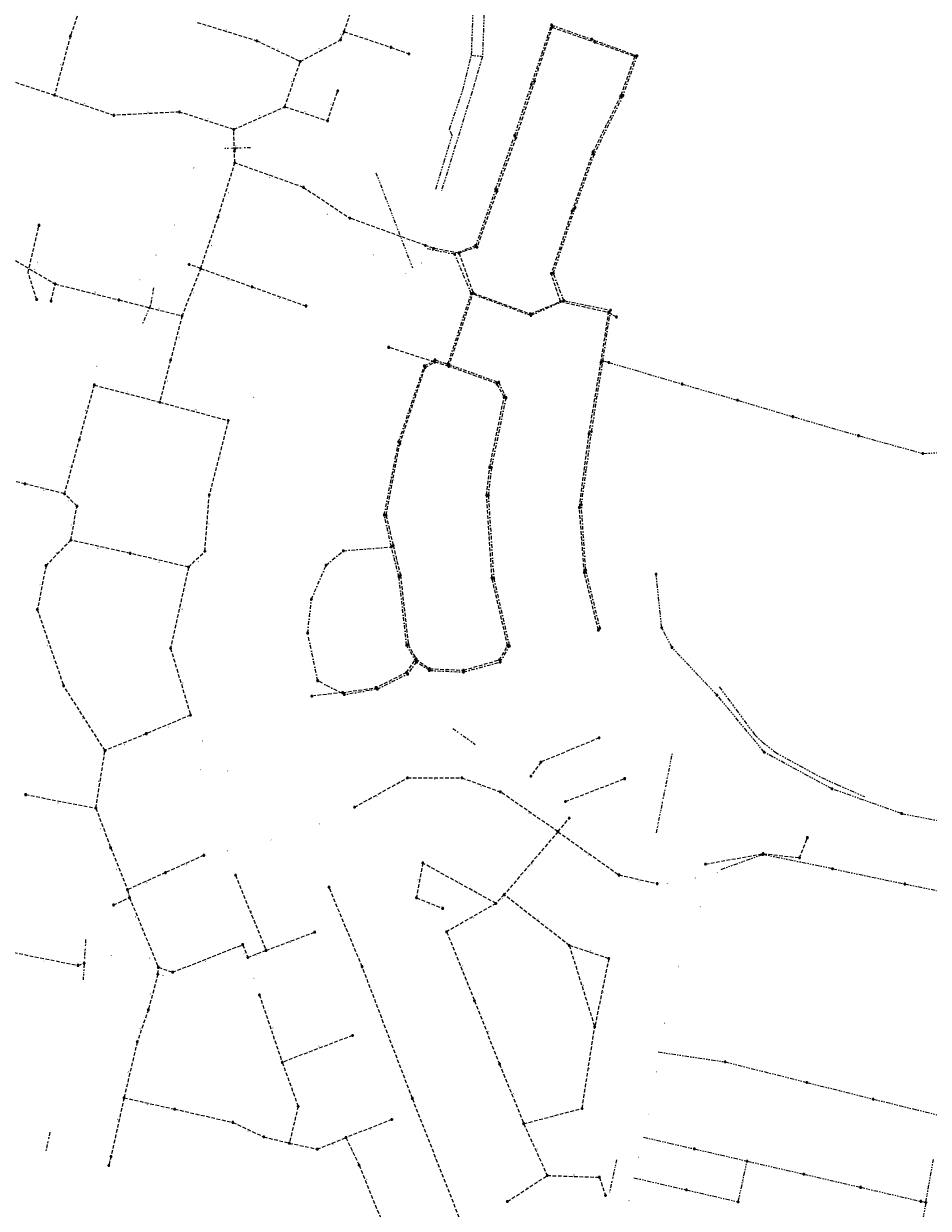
# Model space of a CAD drawing. Extents: x 149823 to 156818, y 468751 to 475536.
# Tile 8 of 27: x 153362 to 153985, y 471832 to 472647. Entities that reach past the tile are written whole.
import ezdxf
from ezdxf.enums import TextEntityAlignment as Align

# ---------------------------------------------------------------- set-up
doc = ezdxf.new("R2010")
doc.units = 0
doc.header["$LTSCALE"] = 0.5
for name, pattern in [('RI-DRAINAGE-SO', [19.2, 6, -1.8, 1.8, -1.8, 2.4, -1.8, 1.8, -1.8]), ('RI-DWA-SO', [11, 5, -3, 0, -3]), ('RI-GWA-SO', [18.45, 6, -1.8, 1.75, -1.8, 1.75, -1.8, 1.75, -1.8]), ('RI-HWA-SO', [7.4, 5, -2.4]), ('RI-OVERIG-SO', [17, 5, -2, 2, -2, 0, -2, 2, -2])]:
    doc.linetypes.add(name, pattern=pattern)
doc.layers.get('0').update_dxf_attribs({"linetype": 'CONTINUOUS'})
for name, color, linetype, lineweight in [('B-OI-RI-DRAINAGE-G', 91, 'RI-DRAINAGE-SO', 18), ('B-OI-RI-DWA-G', 42, 'RI-DWA-SO', 18), ('B-OI-RI-DWA_RIOOLPUT-S-250', 42, 'CONTINUOUS', 18), ('B-OI-RI-GWA-G', 11, 'RI-GWA-SO', 18), ('B-OI-RI-GWA_RIOOLPUT-S-250', 11, 'CONTINUOUS', 18), ('B-OI-RI-HWA-G', 151, 'RI-HWA-SO', 18), ('B-OI-RI-HWA_RIOOLPUT-S-250', 151, 'CONTINUOUS', 18), ('B-OI-RI-OVERIG_DUIKER-G', 171, 'RI-OVERIG-SO', 18), ('B-OI-RI-OVERIG_STROMINGSRICHTING-T70', 252, 'CONTINUOUS', 70)]:
    doc.layers.add(name, color=color, linetype=linetype, lineweight=lineweight)
doc.layers.add('UITLAAT', color=151, linetype='CONTINUOUS')
doc.styles.add('NLCS-ISO', font='NLCS-ISO.ttf')
doc.styles.add('NLCS-ISO-M250-T70', font='NLCS-ISO.ttf', dxfattribs={"height": 1.75})

# ---------------------------------------------------------------- blocks, each defined once
blk = doc.blocks.new('SRI-PUT_INSPECTIE-SO')
at = {"flags": 128}
blk.add_lwpolyline([(-2, -2), (2, -2), (2, 2), (-2, 2)], close=True, dxfattribs=at)
blk.add_circle((0, 0), 2)
at = {"style": 'NLCS-ISO'}
blk.add_text('I', height=2.5, dxfattribs=at).set_placement((0, 0), align=Align.MIDDLE_CENTER)

msp = doc.modelspace()

# ---------------------------------------------------------------- linework, layer by layer
at = {"layer": 'B-OI-RI-DRAINAGE-G'}
for points in [[(153645.63, 472533.5), (153656.98, 472570.39), (153655.1, 472574.72), (153664.22, 472601.5), (153670.25, 472625.54), (153673.15, 472701.89)], [(153680.58, 472701.81), (153677.8, 472624.84), (153670.61, 472600.41), (153649.56, 472532.26)], [(153670.25, 472625.54), (153677.8, 472624.84)], [(153840.74, 472190.79), (153865.05, 472157.96)], [(153865.05, 472157.96), (153870.36, 472152.95), (153879.09, 472145.92), (153887.41, 472141.21), (153911.19, 472128.34), (153921.85, 472123.46), (153940.76, 472115.24)]]:
    msp.add_lwpolyline(points, dxfattribs=at)
at = {"layer": 'B-OI-RI-DWA-G'}
for points in [[(153711.52, 472605.58), (153725.33, 472646.41)], [(153725.33, 472646.41), (153752.94, 472636.63)], [(153752.94, 472636.63), (153784.17, 472625.22)], [(153784.17, 472625.22), (153774.49, 472597.76)], [(153699.94, 472570.33), (153711.52, 472605.58)], [(153774.49, 472597.76), (153754.5, 472557.33)], [(153686.88, 472533.46), (153699.94, 472570.33)], [(153754.5, 472557.33), (153741.48, 472520.57)], [(153686.88, 472533.46), (153673.15, 472494.68)], [(153726.57, 472475.52), (153741.48, 472520.57)], [(153673.15, 472494.68), (153658.66, 472488.69)], [(153658.66, 472488.69), (153639.21, 472492.37)], [(153670.07, 472461.48), (153658.66, 472488.69)], [(153733.81, 472456.66), (153726.57, 472475.52)], [(153654.01, 472413), (153670.07, 472461.48)], [(153711.12, 472446.44), (153670.07, 472461.48)], [(153733.81, 472456.66), (153711.12, 472446.44)], [(153733.81, 472456.66), (153766, 472450.14)], [(153760.59, 472414.85), (153766, 472450.14)], [(153637.77, 472411.66), (153645.13, 472415.84)], [(153645.13, 472415.84), (153654.01, 472413)], [(153752.84, 472366.49), (153760.6, 472414.93)], [(153620.05, 472359.42), (153637.77, 472411.66)], [(153654.01, 472413), (153688.99, 472400.37)], [(153688.99, 472400.37), (153693.98, 472389.86)], [(153693.98, 472389.86), (153683.96, 472341.72)], [(153745.85, 472316.01), (153752.84, 472366.49)], [(153610.19, 472309.11), (153620.05, 472359.42)], [(153683.96, 472341.72), (153681.83, 472322.57)], [(153681.83, 472322.57), (153685.59, 472265.53)], [(153748.82, 472271.06), (153745.85, 472316.01)], [(153615.08, 472287.11), (153610.19, 472309.11)], [(153570.13, 472274.53), (153582, 472284.43)], [(153582, 472284.43), (153615.08, 472287.11)], [(153620.32, 472266.43), (153615.08, 472287.11)], [(153560.03, 472251.07), (153570.13, 472274.53)], [(153625.57, 472219.51), (153620.32, 472266.43)], [(153748.82, 472271.06), (153758.54, 472231.17)], [(153685.59, 472265.53), (153696.34, 472218.87)], [(153557.46, 472227.82), (153560.03, 472251.07)], [(153564.36, 472195), (153557.46, 472227.82)], [(153632.31, 472207.88), (153625.57, 472219.51)], [(153689.99, 472207.8), (153696.34, 472218.87)], [(153632.31, 472207.88), (153626.31, 472199.6)], [(153641.25, 472202.02), (153632.31, 472207.88)], [(153641.25, 472202.02), (153664.73, 472200.99)], [(153664.73, 472200.99), (153689.99, 472207.8)], [(153582.66, 472185.42), (153564.36, 472195)], [(153605.44, 472189.25), (153626.31, 472199.6)], [(153605.44, 472189.25), (153582.66, 472185.42)]]:
    msp.add_lwpolyline(points, dxfattribs=at)
at = {"layer": 'B-OI-RI-GWA-G'}
for points in [[(153764.77, 472414.12), (153760.6, 472414.93)], [(153764.77, 472414.12), (153815.24, 472399.25)], [(153815.24, 472399.25), (153853.41, 472388.09)], [(153853.41, 472388.09), (153891.45, 472376.78)], [(153891.45, 472376.78), (153936.67, 472363.71)], [(153936.67, 472363.71), (153980.95, 472351.43)], [(153980.95, 472351.43), (154009.61, 472352.9)], [(153801.24, 472231.45), (153797.35, 472268.35)], [(153808.31, 472217.79), (153801.24, 472231.45)], [(153839.28, 472185.01), (153808.31, 472217.79)], [(153871.79, 472145.73), (153839.28, 472185.01)], [(153918.47, 472120.52), (153871.79, 472145.73)], [(153966.35, 472103.49), (153918.47, 472120.52)], [(153966.35, 472103.49), (154016.86, 472093.87)], [(153870.71, 472075.31), (153841.59, 472064.68)], [(153918.78, 472065.52), (153870.71, 472075.31)], [(153918.78, 472065.52), (153968.51, 472055.06)], [(153968.51, 472055.06), (154004.99, 472047.59)], [(153798.75, 471939.39), (153844.81, 471932.58)], [(153844.81, 471932.58), (153901.12, 471918.43)], [(153901.12, 471918.43), (153946.74, 471906.96)], [(153946.74, 471906.96), (153992.44, 471895.73)], [(153788.61, 471880.75), (153823.69, 471872.65)], [(153823.69, 471872.65), (153859.99, 471864.26)], [(153853.87, 471836.16), (153859.99, 471864.26)], [(153859.99, 471864.26), (153899.03, 471855.31)], [(153983.03, 471835.76), (153988.28, 471865.35)], [(153782.11, 471852.77), (153818.19, 471844.43)], [(153899.03, 471855.31), (153938.13, 471846.21)], [(153818.19, 471844.43), (153853.87, 471836.16)], [(153938.13, 471846.21), (153979.6, 471836.55)], [(153983.03, 471835.76), (153972.66, 471779.85)], [(153979.6, 471836.55), (153983.03, 471835.76)]]:
    msp.add_lwpolyline(points, dxfattribs=at)
at = {"layer": 'B-OI-RI-HWA-G'}
for points in [[(153404.7, 472669.96), (153394.09, 472638.76)], [(153582.53, 472641.83), (153589.45, 472662.05)], [(153481.47, 472648.23), (153522.43, 472635.58)], [(153580.1, 472636.18), (153582.53, 472641.83)], [(153582.53, 472641.83), (153614.74, 472631.06)], [(153713.62, 472607.69), (153725.82, 472644.86)], [(153725.82, 472644.86), (153755.18, 472634.55)], [(153394.09, 472638.76), (153383.12, 472598.15)], [(153522.43, 472635.58), (153552.36, 472621.26)], [(153552.36, 472621.26), (153580.1, 472636.18)], [(153755.18, 472634.55), (153782.68, 472624.89)], [(153614.74, 472631.06), (153627.1, 472626.6)], [(153541.72, 472590.08), (153552.36, 472621.26)], [(153782.68, 472624.89), (153772.91, 472597.48)], [(153338.76, 472612.73), (153383.12, 472598.15)], [(153571.12, 472580.45), (153578.17, 472601.07)], [(153713.62, 472607.69), (153700.77, 472568.78)], [(153383.12, 472598.15), (153424.08, 472584.26)], [(153772.91, 472597.48), (153753.8, 472558.96)], [(153469.19, 472586.52), (153424.08, 472584.26)], [(153506.58, 472574.52), (153469.19, 472586.52)], [(153506.58, 472574.52), (153541.72, 472590.08)], [(153541.72, 472590.08), (153571.12, 472580.45)], [(153507.02, 472559.54), (153506.58, 472574.52)], [(153700.77, 472568.78), (153687.78, 472532.08)], [(153507.02, 472559.54), (153508.25, 472561.62)], [(153507.3, 472551.46), (153507.02, 472559.54)], [(153753.8, 472558.96), (153739.48, 472518.33)], [(153495.75, 472514.13), (153507.3, 472551.46)], [(153554.55, 472534.64), (153507.3, 472551.46)], [(153554.55, 472534.64), (153586.46, 472513.46)], [(153687.78, 472532.08), (153674.01, 472493.53)], [(153483.78, 472478.82), (153495.75, 472514.13)], [(153638.55, 472494.62), (153586.46, 472513.46)], [(153739.48, 472518.33), (153725.11, 472475.3)], [(153370.9, 472457.41), (153364.98, 472475.97), (153372.5, 472508.48)], [(153644.23, 472492.58), (153638.55, 472494.62)], [(153661.64, 472489.43), (153644.23, 472492.58)], [(153674.01, 472493.53), (153661.64, 472489.43)], [(153661.64, 472489.43), (153671.4, 472461.91)], [(153353.19, 472486.1), (153383.64, 472468.07)], [(153483.82, 472479.01), (153470.95, 472446.2)], [(153483.78, 472478.82), (153475.84, 472481.6)], [(153483.78, 472478.82), (153519.12, 472466.11)], [(153731.52, 472456.03), (153725.11, 472475.3)], [(153380.8, 472456.4), (153383.64, 472468.07)], [(153383.64, 472468.07), (153427.46, 472457.12)], [(153519.11, 472466.15), (153556.28, 472452.99)], [(153427.46, 472457.12), (153470.95, 472446.2)], [(153654.63, 472411.4), (153671.4, 472461.91)], [(153671.4, 472461.91), (153710.77, 472447.54)], [(153710.77, 472447.54), (153731.52, 472456.03)], [(153731.52, 472456.03), (153764.66, 472448.62)], [(153470.95, 472446.2), (153463.07, 472415.68)], [(153759.34, 472414.02), (153764.66, 472448.62)], [(153764.66, 472448.62), (153770, 472445.4)], [(153644.9, 472414.37), (153613.2, 472424.5)], [(153463.07, 472415.68), (153455.62, 472386.76)], [(153638.25, 472410.6), (153644.9, 472414.37)], [(153654.63, 472411.4), (153644.9, 472414.37)], [(153751.13, 472364.89), (153759.34, 472414.02)], [(153620.93, 472358.17), (153638.25, 472410.6)], [(153687.74, 472399.51), (153654.63, 472411.4)], [(153400.33, 472361), (153410.63, 472398.62)], [(153410.61, 472398.53), (153455.62, 472386.76)], [(153692.72, 472390.28), (153687.74, 472399.51)], [(153682.77, 472341.88), (153692.72, 472390.28)], [(153455.62, 472386.76), (153502.78, 472374.1)], [(153502.78, 472374.1), (153489.69, 472322.93)], [(153744.49, 472314.22), (153751.13, 472364.89)], [(153390.07, 472323.63), (153400.33, 472361)], [(153611.41, 472308.95), (153620.93, 472358.17)], [(153680.6, 472322.74), (153682.77, 472341.88)], [(153362.89, 472330.49), (153341.2, 472335.8)], [(153390.07, 472323.63), (153362.89, 472330.49)], [(153398.69, 472315.19), (153390.07, 472323.63)], [(153486.67, 472284.13), (153489.69, 472322.93)], [(153684.35, 472265.71), (153680.6, 472322.74)], [(153394.37, 472291.71), (153398.66, 472315.16)], [(153611.41, 472308.95), (153616.32, 472288.13)], [(153747.9, 472269.57), (153744.49, 472314.22)], [(153394.37, 472291.71), (153377.34, 472274.32)], [(153435.35, 472282.61), (153394.37, 472291.71)], [(153475.45, 472273.17), (153435.28, 472282.66)], [(153475.45, 472273.17), (153486.67, 472284.13)], [(153616.32, 472288.13), (153621.35, 472267.5)], [(153377.34, 472274.32), (153371.34, 472243.96)], [(153475.45, 472273.17), (153463.08, 472217.32)], [(153621.35, 472267.5), (153626.71, 472219.92)], [(153757.59, 472229.8), (153747.9, 472269.57)], [(153695.12, 472219.12), (153684.35, 472265.71)], [(153371.34, 472243.96), (153389.48, 472191.3)], [(153626.71, 472219.92), (153632, 472209.96)], [(153689.46, 472209.32), (153695.12, 472219.12)], [(153463.08, 472217.32), (153476.82, 472171.3)], [(153625.44, 472200.57), (153632, 472209.96)], [(153632, 472209.96), (153641.29, 472203.24)], [(153664.74, 472202.23), (153689.46, 472209.32)], [(153641.29, 472203.24), (153664.74, 472202.23)], [(153625.44, 472200.57), (153604.53, 472190.17)], [(153417.95, 472146.85), (153389.37, 472191.61)], [(153581.51, 472186.84), (153560.3, 472184.4)], [(153581.51, 472186.84), (153604.53, 472190.17)], [(153476.82, 472171.3), (153446.4, 472158.55)], [(153446.4, 472158.55), (153417.95, 472146.85)], [(153758.12, 472155.6), (153717.98, 472138.94)], [(153411.65, 472107.28), (153417.95, 472146.85)], [(153717.98, 472138.94), (153711.1, 472129.3)], [(153589.72, 472107.9), (153626.15, 472128.09)], [(153626.15, 472128.09), (153663.64, 472128.1)], [(153663.64, 472128.1), (153690.11, 472118.5)], [(153734.9, 472111.8), (153775.67, 472127.55)], [(153363.34, 472116.56), (153411.65, 472107.28)], [(153729.78, 472091.02), (153690.11, 472118.5)], [(153411.65, 472107.28), (153421.85, 472079.95)], [(153729.78, 472091.02), (153737.5, 472100.3)], [(153729.78, 472091.02), (153692.67, 472047.68)], [(153729.78, 472091.02), (153771.8, 472061.26)], [(153896.12, 472073.09), (153901.44, 472086.93)], [(153421.85, 472079.95), (153433.4, 472051.14)], [(153485.99, 472074.78), (153459.55, 472062.84)], [(153831.34, 472068.69), (153871.02, 472075.93)], [(153871.02, 472075.93), (153896.12, 472073.09)], [(153459.55, 472062.84), (153433.4, 472051.14)], [(153636.67, 472069.48), (153632.31, 472045.59)], [(153687.03, 472041.66), (153636.67, 472069.48)], [(153507.78, 472061.12), (153528.76, 472009.32)], [(153771.8, 472061.26), (153798.11, 472055.29)], [(153433.4, 472051.14), (153434.79, 472045.62)], [(153594.96, 471998.07), (153572.1, 472052.89)], [(153692.67, 472047.68), (153687.03, 472041.66)], [(153737.55, 472012.73), (153692.67, 472047.68)], [(153423.8, 472040.6), (153434.79, 472045.62)], [(153434.79, 472045.62), (153454.67, 471997.68)], [(153632.31, 472045.59), (153650.43, 472038.26)], [(153687.03, 472041.66), (153653.14, 472022.13)], [(153528.76, 472009.32), (153562.26, 472021.86)], [(153653.14, 472022.13), (153672.25, 471974.62)], [(153351.57, 472008.58), (153399.3, 471999.01)], [(153464.48, 471994.28), (153512.73, 472013.23)], [(153512.73, 472013.23), (153516.23, 472004.44)], [(153516.23, 472004.44), (153528.76, 472009.32)], [(153737.55, 472012.73), (153755.05, 471956.67)], [(153764.75, 472003.66), (153737.55, 472012.73)], [(153399.3, 471999.01), (153403.59, 472000.41)], [(153454.3, 471992.88), (153454.67, 471997.68)], [(153454.67, 471997.68), (153464.48, 471994.28)], [(153629.52, 471907.44), (153594.96, 471998.07)], [(153764.75, 472003.66), (153755.05, 471956.67)], [(153454.3, 471992.88), (153447.77, 471968.46)], [(153524.22, 471978.72), (153539.91, 471932.25)], [(153672.25, 471974.62), (153689.57, 471931.09)], [(153447.77, 471968.46), (153440.11, 471946.33)], [(153746.4, 471900.47), (153755.05, 471956.67)], [(153588.34, 471950.73), (153539.91, 471932.25)], [(153440.11, 471946.33), (153431.01, 471907.82)], [(153539.91, 471932.25), (153550.92, 471901.87)], [(153689.57, 471931.09), (153706.19, 471890)], [(153431.01, 471907.82), (153422.09, 471867.45)], [(153431.01, 471907.82), (153465.91, 471900.02)], [(153661.82, 471825.34), (153629.52, 471907.44)], [(153465.91, 471900.02), (153505.87, 471890.93)], [(153550.92, 471901.87), (153544.83, 471876.65)], [(153706.19, 471890), (153746.4, 471900.47)], [(153615.4, 471892.9), (153583.84, 471880.45)], [(153505.87, 471890.93), (153527.22, 471880.9)], [(153706.19, 471890), (153722.4, 471854.33)], [(153527.22, 471880.9), (153544.83, 471876.65)], [(153544.83, 471876.65), (153564.07, 471872.47)], [(153564.07, 471872.47), (153583.84, 471880.45)], [(153583.84, 471880.45), (153592.87, 471861.45)], [(153422.09, 471867.45), (153420.5, 471861.2)], [(153592.87, 471861.45), (153608.19, 471823.74)], [(153694.93, 471836.4), (153722.4, 471854.33)], [(153722.4, 471854.33), (153758.27, 471853.14)], [(153758.27, 471853.14), (153762.5, 471840.6)]]:
    msp.add_lwpolyline(points, dxfattribs=at)
at = {"layer": 'B-OI-RI-OVERIG_DUIKER-G'}
for points in [[(153518.2, 472561.95), (153500.51, 472561.34)], [(153604.44, 472544.64), (153629.65, 472479.14)], [(153451.42, 472465.58), (153449.05, 472452.99), (153449.05, 472452.99)], [(153449.05, 472452.99), (153443.45, 472440.13)], [(153657.46, 472162.11), (153672.85, 472151.17)], [(153797.55, 472090.24), (153808.58, 472144.97)], [(153404.61, 472016.89), (153402.88, 471989.08)], [(153380.02, 471884.09), (153377.24, 471871.08)], [(153770.17, 471865.16), (153765.12, 471842.7)]]:
    msp.add_lwpolyline(points, dxfattribs=at)

# ---------------------------------------------------------------- block references
at = {"layer": 'B-OI-RI-DWA_RIOOLPUT-S-250', "xscale": 0.25, "yscale": 0.25, "zscale": 0.25}
for p in [(153725.33, 472646.41), (153752.94, 472636.63), (153784.17, 472625.22), (153711.52, 472605.58), (153774.49, 472597.76), (153699.94, 472570.33), (153754.5, 472557.33), (153686.88, 472533.46), (153741.48, 472520.57), (153673.15, 472494.68), (153658.66, 472488.69), (153726.57, 472475.52), (153670.07, 472461.48), (153733.81, 472456.66), (153711.12, 472446.44), (153766, 472450.14), (153645.13, 472415.84), (153654.01, 472413), (153760.6, 472414.93), (153637.77, 472411.66), (153688.99, 472400.37), (153693.98, 472389.86), (153752.84, 472366.49), (153620.05, 472359.42), (153683.96, 472341.72), (153681.83, 472322.57), (153745.85, 472316.01), (153610.19, 472309.11), (153582, 472284.43), (153615.08, 472287.11), (153570.13, 472274.53), (153620.32, 472266.43), (153748.82, 472271.06), (153685.59, 472265.53), (153560.03, 472251.07), (153557.46, 472227.82), (153758.54, 472231.17), (153625.57, 472219.51), (153696.34, 472218.87), (153632.31, 472207.88), (153641.25, 472202.02), (153664.73, 472200.99), (153689.99, 472207.8), (153564.36, 472195), (153626.31, 472199.6), (153582.66, 472185.42), (153605.44, 472189.25)]:
    msp.add_blockref('SRI-PUT_INSPECTIE-SO', p, dxfattribs=at)
at = {"layer": 'B-OI-RI-GWA_RIOOLPUT-S-250', "xscale": 0.25, "yscale": 0.25, "zscale": 0.25}
for p in [(153764.77, 472414.12), (153815.24, 472399.25), (153853.41, 472388.09), (153891.45, 472376.78), (153936.67, 472363.71), (153980.95, 472351.43), (153797.35, 472268.35), (153801.24, 472231.45), (153808.31, 472217.79), (153839.28, 472185.01), (153871.79, 472145.73), (153918.47, 472120.52), (153966.35, 472103.49), (153870.71, 472075.31), (153918.78, 472065.52), (153968.51, 472055.06), (153844.81, 471932.58), (153901.12, 471918.43), (153946.74, 471906.96), (153823.69, 471872.65), (153859.99, 471864.26), (153899.03, 471855.31), (153818.19, 471844.43), (153938.13, 471846.21), (153853.87, 471836.16), (153979.62, 471836.55), (153983.03, 471835.76)]:
    msp.add_blockref('SRI-PUT_INSPECTIE-SO', p, dxfattribs=at)
at = {"layer": 'B-OI-RI-HWA_RIOOLPUT-S-250', "xscale": 0.25, "yscale": 0.25, "zscale": 0.25}
for p in [(153582.53, 472641.83), (153725.82, 472644.86), (153394.09, 472638.76), (153522.39, 472635.5), (153580.1, 472636.18), (153755.18, 472634.55), (153614.74, 472631.06), (153782.68, 472624.89), (153552.36, 472621.26), (153578.17, 472601.07), (153713.62, 472607.69), (153383.12, 472598.15), (153772.91, 472597.48), (153424.08, 472584.26), (153469.19, 472586.52), (153541.72, 472590.08), (153571.12, 472580.45), (153506.58, 472574.52), (153700.77, 472568.78), (153507.02, 472559.54), (153507.3, 472551.46), (153753.8, 472558.96), (153554.55, 472534.64), (153687.78, 472532.08), (153495.75, 472514.13), (153586.46, 472513.46), (153739.48, 472518.33), (153372.5, 472508.48), (153638.55, 472494.62), (153644.23, 472492.58), (153661.64, 472489.43), (153674.01, 472493.53), (153483.78, 472478.82), (153725.11, 472475.3), (153383.64, 472468.07), (153519.11, 472466.15), (153671.4, 472461.91), (153427.46, 472457.12), (153731.52, 472456.03), (153470.95, 472446.2), (153556.28, 472452.99), (153710.77, 472447.54), (153764.66, 472448.62), (153463.07, 472415.68), (153644.9, 472414.37), (153759.34, 472414.02), (153638.25, 472410.6), (153654.63, 472411.4), (153410.61, 472398.53), (153687.74, 472399.51), (153692.72, 472390.28), (153455.62, 472386.76), (153502.78, 472374.1), (153751.13, 472364.89), (153400.33, 472361), (153620.93, 472358.17), (153682.77, 472341.88), (153362.89, 472330.49), (153390.07, 472323.63), (153489.69, 472322.93), (153398.66, 472315.16), (153680.6, 472322.74), (153611.41, 472308.95), (153744.49, 472314.22), (153394.37, 472291.71), (153435.28, 472282.66), (153486.67, 472284.13), (153616.32, 472288.13), (153377.34, 472274.32), (153475.45, 472273.17), (153621.35, 472267.5), (153747.9, 472269.57), (153684.35, 472265.71), (153371.34, 472243.96), (153757.59, 472229.8), (153463.08, 472217.32), (153626.71, 472219.92), (153695.12, 472219.12), (153632, 472209.96), (153689.46, 472209.32), (153625.44, 472200.57), (153641.29, 472203.24), (153664.74, 472202.23), (153389.37, 472191.61), (153581.51, 472186.84), (153604.53, 472190.17), (153476.82, 472171.3), (153446.4, 472158.55), (153758.12, 472155.6), (153417.95, 472146.85), (153717.98, 472138.94), (153626.15, 472128.09), (153663.64, 472128.1), (153775.67, 472127.55), (153363.34, 472116.56), (153690.11, 472118.5), (153411.65, 472107.28), (153589.72, 472107.9), (153729.78, 472091.02), (153421.85, 472079.95), (153485.99, 472074.78), (153871.02, 472075.93), (153896.12, 472073.09), (153459.55, 472062.84), (153636.67, 472069.48), (153831.34, 472068.69), (153507.78, 472061.12), (153771.8, 472061.26), (153798.11, 472055.29), (153433.4, 472051.14), (153434.79, 472045.62), (153572.1, 472052.89), (153632.31, 472045.59), (153692.67, 472047.68), (153650.43, 472038.26), (153687.03, 472041.66), (153562.26, 472021.86), (153653.14, 472022.13), (153512.73, 472013.23), (153528.76, 472009.32), (153737.55, 472012.73), (153399.3, 471999.01), (153454.67, 471997.68), (153516.23, 472004.44), (153594.96, 471998.07), (153764.75, 472003.66), (153454.3, 471992.88), (153464.48, 471994.28), (153524.28, 471978.58), (153672.25, 471974.62), (153447.77, 471968.46), (153755.05, 471956.67), (153588.34, 471950.73), (153440.11, 471946.33), (153539.91, 471932.25), (153689.57, 471931.09), (153431.01, 471907.82), (153629.52, 471907.44), (153465.91, 471900.02), (153550.92, 471901.87), (153746.4, 471900.47), (153505.87, 471890.93), (153615.4, 471892.9), (153706.19, 471890), (153527.22, 471880.9), (153544.83, 471876.65), (153583.84, 471880.45), (153422.09, 471867.45), (153564.07, 471872.47), (153592.87, 471861.45), (153722.4, 471854.33), (153758.27, 471853.14), (153694.93, 471836.4)]:
    msp.add_blockref('SRI-PUT_INSPECTIE-SO', p, dxfattribs=at)
at = {"layer": 'UITLAAT', "xscale": 0.25, "yscale": 0.25, "zscale": 0.25}
for p in [(153627.1, 472626.6), (153475.84, 472481.6), (153370.9, 472457.41), (153380.8, 472456.4), (153770, 472445.4), (153613.2, 472424.5), (153560.3, 472184.4), (153711.1, 472129.3), (153734.9, 472111.8), (153737.5, 472100.3), (153901.44, 472086.93), (153423.8, 472040.6), (153403.59, 472000.41), (153403.59, 472000.41), (153420.5, 471861.2), (153762.5, 471840.6)]:
    msp.add_blockref('SRI-PUT_INSPECTIE-SO', p, dxfattribs=at)

# ---------------------------------------------------------------- texts
at = {"layer": 'B-OI-RI-OVERIG_STROMINGSRICHTING-T70', "style": 'NLCS-ISO-M250-T70'}
for rotation, p in [(342.81127, (153501.58, 472643.15)), (342.81127, (153501.93, 472641.87)), (160.42818, (153739.14, 472641.52)), (160.42818, (153739.14, 472641.52)), (246.37185, (153580.27, 472639.83)), (246.94481, (153581.32, 472639.01)), (161.5741, (153598.31, 472637.63)), (341.66535, (153598.64, 472636.45)), (160.42818, (153740.5, 472639.71)), (160.42818, (153740.5, 472639.71)), (335.36281, (153537.16, 472629.98)), (334.78986, (153537.38, 472628.38)), (206.26481, (153565.29, 472629.96)), (208.55664, (153566.23, 472628.72)), (339.94648, (153620.92, 472628.83)), (251.52847, (153718.42, 472625.99)), (251.52847, (153718.42, 472625.99)), (252.10143, (153719.72, 472626.28)), (252.10143, (153719.72, 472626.28)), (339.94648, (153768.55, 472630.92)), (339.94648, (153768.55, 472630.92)), (340.51943, (153768.93, 472629.72)), (340.51943, (153768.93, 472629.72)), (255.53918, (153387.45, 472618.87)), (254.96622, (153388.6, 472618.46)), (250.38256, (153777.8, 472611.18)), (250.38256, (153777.8, 472611.18)), (250.38256, (153779.33, 472611.49)), (250.38256, (153779.33, 472611.49)), (251.52847, (153546.35, 472607.26)), (250.95551, (153547.04, 472605.67)), (342.23831, (153403.87, 472592.64)), (341.09239, (153403.6, 472591.21)), (2.86479, (153446.64, 472585.39)), (2.29183, (153447.62, 472586.58)), (203.97298, (153524.33, 472583.87)), (162.14706, (153555.64, 472586.52)), (162.14706, (153556.42, 472585.27)), (250.95551, (153573.69, 472591.7)), (250.95551, (153574.64, 472590.76)), (251.52847, (153705.73, 472587.96)), (251.52847, (153705.73, 472587.96)), (251.52847, (153707.2, 472588.23)), (251.52847, (153707.2, 472588.23)), (342.23831, (153487.89, 472580.52)), (343.95718, (153488.84, 472582.03)), (203.97298, (153524.15, 472582.3)), (243.50706, (153763.36, 472578.22)), (243.50706, (153763.36, 472578.22)), (243.50706, (153764.49, 472577.54)), (243.50706, (153764.49, 472577.54)), (271.7645, (153506.8, 472567.03)), (59.58761, (153507.63, 472560.58)), (271.7645, (153508.17, 472563.17)), (271.7645, (153507.16, 472555.5)), (250.38256, (153693.41, 472551.9)), (250.38256, (153693.41, 472551.9)), (250.95551, (153479.22, 472548)), (340.51943, (153530.93, 472543.05)), (250.38256, (153694.27, 472550.43)), (250.38256, (153694.27, 472550.43)), (339.94648, (153531.43, 472541.53)), (250.38256, (153746.64, 472538.65)), (250.38256, (153746.64, 472538.65)), (250.38256, (153747.99, 472538.95)), (250.38256, (153747.99, 472538.95)), (72.76564, (153501.52, 472532.79)), (72.76564, (153502.9, 472531.09)), (326.19549, (153570.51, 472524.05)), (315.30929, (153571.27, 472516.28)), (250.38256, (153680.02, 472514.07)), (250.38256, (153680.02, 472514.07)), (250.38256, (153680.89, 472512.8)), (250.38256, (153680.89, 472512.8)), (251.52847, (153465.93, 472508.72)), (339.94648, (153612.51, 472504.04)), (339.94648, (153612.51, 472504.04)), (71.04677, (153489.77, 472496.47)), (71.04677, (153491.15, 472494.68)), (251.52847, (153732.3, 472496.82)), (251.52847, (153732.3, 472496.82)), (251.52847, (153734.02, 472498.04)), (251.52847, (153734.02, 472498.04)), (196.52452, (153453.06, 472487.91)), (322.75774, (153602.86, 472488.29)), (339.94648, (153641.39, 472493.6)), (349.1138, (153648.93, 472490.53)), (349.1138, (153648.93, 472490.53)), (169.59551, (153652.93, 472491)), (169.59551, (153652.93, 472491)), (202.2541, (153665.9, 472491.69)), (202.2541, (153665.9, 472491.69)), (198.2434, (153667.82, 472491.48)), (198.2434, (153667.82, 472491.48)), (330.20619, (153369.61, 472478.32)), (268.14425, (153371.7, 472482.95)), (160.42818, (153479.81, 472480.21)), (70.47381, (153635.76, 472482.72)), (329.63324, (153368.43, 472477.08)), (253.8203, (153442.07, 472470.97)), (160.42818, (153501.45, 472472.48)), (159.85522, (153502.71, 472470.59)), (164.43889, (153624.85, 472475.17)), (292.96394, (153664.36, 472475.09)), (292.96394, (153664.36, 472475.09)), (109.43494, (153666.52, 472475.67)), (109.43494, (153666.52, 472475.67)), (256.11213, (153382.22, 472462.23)), (346.24901, (153405.55, 472462.6)), (345.67606, (153411.28, 472462.77)), (68.75494, (153477.37, 472462.51)), (67.03606, (153478.9, 472462.24)), (288.38028, (153728.32, 472465.66)), (288.38028, (153728.32, 472465.66)), (291.24506, (153730.19, 472466.09)), (291.24506, (153730.19, 472466.09)), (160.42818, (153537.7, 472459.57)), (160.42818, (153537.86, 472458.01)), (339.94648, (153690.59, 472453.96)), (339.94648, (153690.59, 472453.96)), (159.85522, (153691.09, 472454.73)), (159.85522, (153691.09, 472454.73)), (348.54084, (153749.91, 472453.4)), (348.54084, (153749.91, 472453.4)), (345.67606, (153449.21, 472451.66)), (346.24901, (153455.16, 472451.77)), (202.2541, (153721.15, 472451.79)), (202.2541, (153721.15, 472451.79)), (24.06423, (153722.46, 472451.55)), (24.06423, (153722.46, 472451.55)), (167.30368, (153748.09, 472452.33)), (167.30368, (153748.09, 472452.33)), (329.06028, (153767.33, 472447.01)), (329.06028, (153767.33, 472447.01)), (71.61972, (153662.04, 472437.24)), (71.61972, (153662.04, 472437.24)), (75.63043, (153467.01, 472430.94)), (76.20339, (153468.64, 472431.4)), (71.61972, (153663.02, 472436.65)), (71.61972, (153663.02, 472436.65)), (81.36001, (153762, 472431.32)), (81.36001, (153762, 472431.32)), (261.26875, (153763.3, 472432.53)), (261.26875, (153763.3, 472432.53)), (162.14706, (153629.05, 472419.44)), (162.14706, (153629.05, 472419.44)), (29.79381, (153641.45, 472413.75)), (29.79381, (153641.45, 472413.75)), (342.23831, (153649.57, 472414.42)), (342.23831, (153649.57, 472414.42)), (342.81127, (153649.76, 472412.89)), (342.81127, (153649.76, 472412.89)), (349.1138, (153762.69, 472414.53)), (349.1138, (153762.69, 472414.53)), (256.11213, (153412.37, 472411.31)), (29.79381, (153641.58, 472412.49)), (29.79381, (153641.58, 472412.49)), (160.42818, (153671.18, 472405.45)), (160.42818, (153671.18, 472405.45)), (159.85522, (153671.5, 472406.69)), (159.85522, (153671.5, 472406.69)), (163.29297, (153790.01, 472406.68)), (163.29297, (153790.01, 472406.68)), (75.63043, (153459.35, 472401.22)), (75.05747, (153460.9, 472401.43)), (345.1031, (153433.12, 472392.65)), (345.1031, (153433.42, 472393.83)), (221.73467, (153520.22, 472389.78)), (118.60226, (153690.23, 472394.89)), (118.60226, (153690.23, 472394.89)), (115.16452, (153691.48, 472395.11)), (115.16452, (153691.48, 472395.11)), (80.78705, (153755.23, 472389.46)), (80.78705, (153755.23, 472389.46)), (80.78705, (153756.72, 472390.71)), (80.78705, (153756.72, 472390.71)), (343.95718, (153834.32, 472393.67)), (343.95718, (153834.32, 472393.67)), (74.48451, (153404.41, 472381.03)), (165.01184, (153479.2, 472380.43)), (165.01184, (153480.55, 472381.35)), (71.04677, (153628.91, 472385.54)), (71.04677, (153628.91, 472385.54)), (71.61972, (153629.59, 472384.39)), (71.61972, (153629.59, 472384.39)), (343.38422, (153872.43, 472382.44)), (343.38422, (153872.43, 472382.44)), (74.48451, (153405.47, 472379.77)), (78.49522, (153687.75, 472366.08)), (78.49522, (153687.75, 472366.08)), (78.49522, (153688.97, 472365.79)), (78.49522, (153688.97, 472365.79)), (343.95718, (153914.06, 472370.24)), (343.95718, (153914.06, 472370.24)), (164.43889, (153958.81, 472357.57)), (164.43889, (153958.81, 472357.57)), (75.63043, (153496.23, 472348.52)), (76.20339, (153497.48, 472349.11)), (74.48451, (153393.77, 472342.52)), (74.48451, (153395.2, 472342.32)), (82.50592, (153747.81, 472339.55)), (82.50592, (153747.81, 472339.55)), (81.93296, (153749.35, 472341.25)), (81.93296, (153749.35, 472341.25)), (79.06818, (153615.12, 472334.27)), (79.06818, (153615.12, 472334.27)), (79.06818, (153616.17, 472333.56)), (79.06818, (153616.17, 472333.56)), (83.65184, (153681.69, 472332.31)), (83.65184, (153681.69, 472332.31)), (83.65184, (153682.9, 472332.15)), (83.65184, (153682.9, 472332.15)), (345.67606, (153375.85, 472326.2)), (345.67606, (153376.48, 472327.06)), (134.07212, (153392.55, 472318.73)), (135.21804, (153394.37, 472319.39)), (79.64113, (153394.48, 472302.35)), (79.64113, (153396.52, 472303.43)), (85.37071, (153488.18, 472303.53)), (85.37071, (153489.41, 472302.88)), (103.1324, (153613.86, 472298.54)), (103.1324, (153613.86, 472298.54)), (102.55945, (153612.63, 472298.11)), (102.55945, (153612.63, 472298.11)), (93.96508, (153682.47, 472294.22)), (93.96508, (153682.47, 472294.22)), (93.96508, (153683.71, 472294.05)), (93.96508, (153683.71, 472294.05)), (94.53804, (153746.2, 472291.89)), (94.53804, (153746.2, 472291.89)), (93.96508, (153747.33, 472293.53)), (93.96508, (153747.33, 472293.53)), (42.39888, (153384.45, 472283.18)), (45.83662, (153385.85, 472283.01)), (348.54084, (153413.02, 472286.11)), (347.39493, (153414.83, 472287.18)), (4.58366, (153598.54, 472285.77)), (4.58366, (153598.54, 472285.77)), (346.82197, (153455.25, 472276.87)), (346.82197, (153455.37, 472277.91)), (44.11775, (153481.06, 472278.65)), (44.11775, (153482.24, 472277.23)), (40.10705, (153576.07, 472279.48)), (40.10705, (153576.07, 472279.48)), (104.27832, (153617.7, 472276.77)), (104.27832, (153617.7, 472276.77)), (103.70536, (153618.83, 472277.82)), (103.70536, (153618.83, 472277.82)), (76.77634, (153373.08, 472261.04)), (79.06818, (153374.34, 472259.14)), (66.4631, (153565.08, 472262.8)), (66.4631, (153565.08, 472262.8)), (103.70536, (153752.74, 472249.68)), (103.70536, (153752.74, 472249.68)), (103.70536, (153753.68, 472251.11)), (103.70536, (153753.68, 472251.11)), (275.7752, (153799.29, 472249.9)), (275.7752, (153799.29, 472249.9)), (77.3493, (153469.27, 472245.24)), (77.92226, (153470.71, 472244.29)), (96.25691, (153622.94, 472242.97)), (96.25691, (153622.94, 472242.97)), (96.25691, (153624.03, 472243.71)), (96.25691, (153624.03, 472243.71)), (103.1324, (153689.73, 472242.42)), (103.1324, (153689.73, 472242.42)), (103.1324, (153690.96, 472242.2)), (103.1324, (153690.96, 472242.2)), (83.65184, (153558.75, 472239.45)), (83.65184, (153558.75, 472239.45)), (288.38028, (153378.46, 472219.2)), (108.86198, (153380.36, 472217.78)), (297.5476, (153804.77, 472224.62)), (297.5476, (153804.77, 472224.62)), (101.98649, (153560.91, 472211.41)), (101.98649, (153560.91, 472211.41)), (120.32114, (153628.94, 472213.7)), (120.32114, (153628.94, 472213.7)), (118.02931, (153629.35, 472214.94)), (118.02931, (153629.35, 472214.94)), (60.16057, (153692.29, 472214.22)), (60.16057, (153692.29, 472214.22)), (60.16057, (153693.16, 472213.33)), (60.16057, (153693.16, 472213.33)), (55.00395, (153628.72, 472205.26)), (55.00395, (153628.72, 472205.26)), (53.85803, (153629.31, 472203.74)), (53.85803, (153629.31, 472203.74)), (323.90366, (153636.65, 472206.6)), (323.90366, (153636.65, 472206.6)), (146.6772, (153636.78, 472204.95)), (146.6772, (153636.78, 472204.95)), (177.61692, (153652.99, 472201.51)), (177.61692, (153652.99, 472201.51)), (177.61692, (153653.02, 472202.73)), (177.61692, (153653.02, 472202.73)), (16.04282, (153677.1, 472205.77)), (16.04282, (153677.1, 472205.77)), (14.8969, (153677.36, 472204.4)), (14.8969, (153677.36, 472204.4)), (313.59042, (153823.8, 472201.4)), (313.59042, (153823.8, 472201.4)), (106.57015, (153469.95, 472194.31)), (105.99719, (153471.43, 472193.4)), (206.26481, (153614.99, 472195.37)), (206.26481, (153614.99, 472195.37)), (206.26481, (153615.87, 472194.42)), (206.26481, (153615.87, 472194.42)), (186.78424, (153570.9, 472185.62)), (186.78424, (153570.9, 472185.62)), (152.40677, (153573.51, 472190.21)), (152.40677, (153573.51, 472190.21)), (8.02141, (153593.02, 472188.5)), (8.02141, (153593.02, 472188.5)), (9.74028, (153594.05, 472187.33)), (9.74028, (153594.05, 472187.33)), (122.04001, (153402.3, 472168.88)), (122.61297, (153403.66, 472169.23)), (22.91831, (153461.61, 472164.92)), (21.7724, (153461.73, 472163.38)), (309.57971, (153855.54, 472165.37)), (309.57971, (153855.54, 472165.37)), (22.34535, (153432.18, 472152.7)), (111.72677, (153484.73, 472153.59)), (21.7724, (153431.24, 472151.04)), (202.82706, (153738.05, 472147.27)), (202.82706, (153738.05, 472147.27)), (80.78705, (153414.8, 472127.07)), (22.91831, (153483.46, 472133.83)), (157.56339, (153502.23, 472132.61)), (359.42704, (153644.98, 472127.22)), (234.33974, (153714.54, 472134.12)), (234.33974, (153714.54, 472134.12)), (331.35211, (153895.13, 472133.12)), (331.35211, (153895.13, 472133.12)), (259.54988, (153413.55, 472125.57)), (339.94648, (153676.87, 472122.28)), (339.94648, (153676.87, 472123.3)), (201.10819, (153755.29, 472119.67)), (201.10819, (153755.29, 472119.67)), (347.96789, (153385.68, 472111.01)), (349.1138, (153387.49, 472111.92)), (29.22085, (153605.13, 472115.58)), (29.22085, (153607.93, 472117.99)), (340.51943, (153942.41, 472112)), (340.51943, (153942.41, 472112)), (325.04957, (153709.92, 472103.68)), (325.04957, (153709.95, 472104.76)), (21.19944, (153565.48, 472096.57)), (50.42029, (153733.64, 472095.66)), (291.24506, (153414.89, 472093.09)), (110.58085, (153416.75, 472093.61)), (14.32394, (153532.13, 472085.57)), (68.75494, (153898.78, 472080.01)), (68.75494, (153898.78, 472080.01)), (14.32394, (153502.3, 472078.06)), (324.47662, (153750.79, 472076.14)), (324.47662, (153750.92, 472074.95)), (10.31324, (153851.18, 472072.31)), (10.31324, (153851.18, 472072.31)), (199.96227, (153856.15, 472069.99)), (199.96227, (153856.15, 472069.99)), (353.69746, (153883.57, 472074.51)), (353.69746, (153883.57, 472074.51)), (348.54084, (153894.74, 472070.41)), (348.54084, (153894.74, 472070.41)), (292.39098, (153426.21, 472064.97)), (111.72677, (153427.63, 472065.54)), (204.54593, (153472.77, 472068.81)), (24.06423, (153474.14, 472068.32)), (49.27437, (153711.23, 472069.35)), (49.27437, (153711.85, 472068.99)), (35.52338, (153839.45, 472063.14)), (203.97298, (153446.48, 472056.99)), (24.06423, (153446.76, 472055.96)), (81.36001, (153633.26, 472058.08)), (79.64113, (153634.49, 472057.54)), (331.35211, (153661.85, 472055.57)), (330.77915, (153662.09, 472056.61)), (347.39493, (153784.95, 472058.27)), (347.96789, (153785.37, 472057.15)), (11.45916, (153805.19, 472055.61)), (10.31324, (153824.51, 472059.27)), (347.96789, (153943.65, 472060.29)), (347.96789, (153943.65, 472060.29)), (283.79661, (153434.09, 472048.38)), (204.54593, (153429.29, 472043.11)), (204.54593, (153429.29, 472043.11)), (158.70931, (153640.94, 472040.99)), (158.13635, (153641.37, 472041.92)), (46.98254, (153689.85, 472044.67)), (50.99324, (153691.38, 472044.94)), (66.4631, (153827.62, 472039.59)), (109.43494, (153438.68, 472032.43)), (291.81802, (153518.27, 472035.22)), (291.81802, (153519.02, 472036.12)), (29.79381, (153670.08, 472031.9)), (30.36676, (153671.7, 472031.78)), (142.09353, (153715.11, 472030.2)), (142.09353, (153716.06, 472030.77)), (112.29973, (153444.73, 472021.65)), (292.39098, (153583.53, 472025.48)), (292.39098, (153583.53, 472025.48)), (200.53523, (153545.51, 472015.59)), (200.53523, (153545.52, 472014.42)), (22.34535, (153422.23, 472006.02)), (111.72677, (153513.35, 472007.09)), (111.72677, (153514.48, 472008.84)), (201.10819, (153522.5, 472006.88)), (201.10819, (153522.6, 472005.63)), (161.5741, (153751.15, 472008.19)), (161.5741, (153752.01, 472008.92)), (348.54084, (153375.44, 472003.8)), (347.39493, (153376.04, 472002.08)), (17.76169, (153401.45, 471999.71)), (108.28902, (153448.59, 472003.83)), (202.2541, (153487.31, 472001.47)), (201.68114, (153488.6, 472003.75)), (111.72677, (153662.7, 471998.38)), (111.72677, (153663.86, 471998.49)), (255.53918, (153813, 471998.19)), (85.37071, (153454.49, 471995.28)), (175.32509, (153457.72, 471991.91)), (161.00114, (153459.58, 471995.98)), (112.87269, (153520.4, 471990.07)), (75.05747, (153451.04, 471980.67)), (107.14311, (153746.3, 471984.7)), (107.14311, (153747.09, 471985.14)), (78.49522, (153760.91, 471980.59)), (75.63043, (153449.02, 471979.39)), (78.49522, (153759.9, 471980.16)), (71.04677, (153443.94, 471957.4)), (110.0079, (153533.45, 471955.88)), (256.68509, (153803.41, 471959.09)), (70.47381, (153441.81, 471955.54)), (288.38028, (153532.1, 471955.42)), (290.67211, (153612.24, 471952.75)), (290.67211, (153612.24, 471952.75)), (111.72677, (153680.91, 471952.85)), (111.72677, (153681.82, 471953.47)), (201.10819, (153564.13, 471941.49)), (200.53523, (153565.1, 471943.31)), (351.40563, (153821.78, 471935.98)), (351.40563, (153821.78, 471935.98)), (77.3493, (153433.79, 471925.71)), (76.77634, (153435.56, 471927.08)), (81.36001, (153750.72, 471928.57)), (80.78705, (153751.44, 471928.01)), (84.2248, (153797.42, 471925.82)), (345.67606, (153872.96, 471925.5)), (345.67606, (153872.96, 471925.5)), (290.09915, (153545.42, 471917.06)), (112.29973, (153697.88, 471910.54)), (111.72677, (153698.96, 471910.6)), (345.67606, (153923.93, 471912.7)), (345.67606, (153923.93, 471912.7)), (167.87663, (153447.08, 471902.92)), (167.30368, (153448.46, 471903.92)), (346.24901, (153969.59, 471901.34)), (346.24901, (153969.59, 471901.34)), (76.77634, (153426.38, 471893.08)), (167.30368, (153484.65, 471894.53)), (167.30368, (153485.89, 471895.48)), (194.80565, (153726.29, 471895.24)), (193.65973, (153727.18, 471894.35)), (76.77634, (153792.35, 471896.49)), (257.83101, (153426.55, 471887.63)), (155.27156, (153516.27, 471884.69)), (154.6986, (153516.55, 471885.91)), (256.68509, (153547.87, 471889.26)), (201.68114, (153599.62, 471886.68)), (201.10819, (153600.8, 471885.96)), (166.15776, (153536.02, 471878.78)), (167.30368, (153545.61, 471875.41)), (347.96789, (153554.45, 471874.56)), (21.7724, (153573.96, 471876.46)), (201.10819, (153574.75, 471875.81)), (346.82197, (153806.15, 471876.7)), (346.82197, (153806.15, 471876.7)), (295.25577, (153588.36, 471870.95)), (291.24506, (153645.67, 471866.39)), (291.24506, (153645.67, 471866.39)), (114.59156, (153714.3, 471872.16)), (114.59156, (153715.29, 471872.4)), (256.68509, (153785.36, 471866.76)), (346.82197, (153841.84, 471868.45)), (346.82197, (153841.84, 471868.45)), (255.53918, (153421.3, 471864.32)), (346.82197, (153879.51, 471859.78)), (346.82197, (153879.51, 471859.78)), (112.29973, (153597.93, 471851.64)), (178.18987, (153740.33, 471853.73)), (177.61692, (153740.7, 471854.64)), (77.92226, (153856.93, 471850.21)), (77.92226, (153856.93, 471850.21)), (346.82197, (153918.58, 471850.76)), (346.82197, (153918.58, 471850.76)), (292.39098, (153600.53, 471842.6)), (32.08564, (153708.26, 471846.03)), (33.23155, (153708.67, 471845.36)), (288.38028, (153760.39, 471846.87)), (346.82197, (153800.15, 471848.6)), (346.82197, (153800.15, 471848.6)), (76.77634, (153778.42, 471837.09)), (346.82197, (153836.03, 471840.29)), (346.82197, (153836.03, 471840.29)), (346.82197, (153958.88, 471841.38)), (346.82197, (153958.88, 471841.38)), (166.73072, (153981.32, 471836.15)), (166.73072, (153981.32, 471836.15))]:
    msp.add_text('>', height=1.75, rotation=rotation, dxfattribs=at).set_placement(p, align=Align.MIDDLE_CENTER)
msp.add_text('>', height=1.75, dxfattribs=at).set_placement((153644.89, 472128.09), align=Align.MIDDLE_CENTER)

doc.saveas('drawing.dxf')
